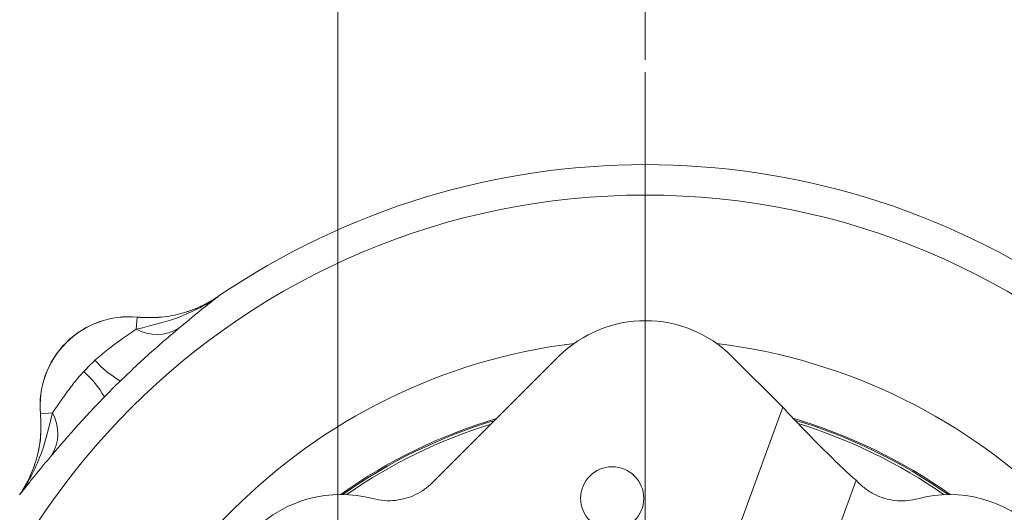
# Model space of a CAD drawing. Header units: inches. Extents: x 0.3 to 33.9, y 0.2 to 21.7.
# Tile 15 of 22: x 21.6 to 25.6, y 11.6 to 13.7. Entities that reach past the tile are written whole.
import ezdxf

# ---------------------------------------------------------------- set-up
doc = ezdxf.new("R2010")
doc.units = ezdxf.units.IN
doc.header["$MEASUREMENT"] = 0
doc.layers.add('SLD-0', color=7, linetype='Continuous', lineweight=15)
doc.styles.add('SLDTEXTSTYLE0', font='TXT', dxfattribs={"width": 0.75})
doc.dimstyles.new('SLDDIMSTYLE0', dxfattribs={"dimtxt": 0.25, "dimasz": 0.13, "dimexe": 0, "dimexo": 0.0625, "dimgap": 0.0625, "dimtad": 0, "dimtih": 1, "dimtoh": 1, "dimrnd": 1e-09, "dimzin": 12, "dimdsep": 46, "dimtxsty": 'SLDTEXTSTYLE0', "dimsah": 1, "dimcen": 0.09, "dimadec": 0, "dimazin": 3, "dimtfac": 1, "dimtofl": 0, "dimtmove": 0, "dimatfit": 3, "dimfxl": 1, "dimfrac": 2, "dimtolj": 1, "dimtzin": 12, "dimarcsym": 0})
doc.dimstyles.new('SLDDIMSTYLE1', dxfattribs={"dimtxt": 0.25, "dimasz": 0.13, "dimexe": 0, "dimexo": 0.0625, "dimgap": 0.0625, "dimtad": 0, "dimtih": 1, "dimtoh": 1, "dimrnd": 1e-09, "dimzin": 12, "dimdsep": 46, "dimtxsty": 'SLDTEXTSTYLE0', "dimsah": 1, "dimcen": 0.09, "dimadec": 0, "dimazin": 3, "dimtfac": 1, "dimtmove": 0, "dimatfit": 0, "dimfxl": 1, "dimfrac": 2, "dimtolj": 1, "dimtzin": 12, "dimarcsym": 0})

# ---------------------------------------------------------------- blocks, each defined once
blk = doc.blocks.new('_D')
at = {"layer": 'SLD-0'}
for p, q in [((24.1595, 13.4864), (24.1595, 14.5173)), ((27.2395, 10.0304), (27.2395, 14.5173)), ((25.2204, 14.4291), (25.1696, 14.4291)), ((25.1696, 14.4291), (25.1696, 14.0322)), ((26.1786, 14.4291), (26.2294, 14.4291)), ((26.2294, 14.4291), (26.2294, 14.0322)), ((24.1595, 14.3923), (25.0809, 14.3923)), ((27.2395, 14.3923), (26.3181, 14.3923)), ((25.1696, 14.0322), (25.2204, 14.0322)), ((26.2294, 14.0322), (26.1786, 14.0322))]:
    blk.add_line(p, q, dxfattribs=at)
for points in [[(24.1595, 14.3923), (24.2895, 14.3723), (24.2895, 14.4123)], [(27.2395, 14.3923), (27.1095, 14.4123), (27.1095, 14.3723)]]:
    blk.add_solid(points, dxfattribs=at)
at = {"layer": 'SLD-0', "char_height": 0.25, "attachment_point": 1, "style": 'SLDTEXTSTYLE0'}
for s, insert in [('3.08', (25.2747, 14.8022, 0.0039)), ('78.23', (25.2839, 14.3545, 0.0039))]:
    blk.add_mtext(s, dxfattribs=dict(at, insert=insert))
blk = doc.blocks.new('_D_1')
at = {"layer": 'SLD-0'}
for p, q in [((22.9095, 9.3358), (22.9095, 14.5179)), ((24.1595, 13.4864), (24.1595, 14.5179)), ((23.0554, 14.4297), (23.0046, 14.4297)), ((23.0046, 14.4297), (23.0046, 14.0329)), ((24.0136, 14.4297), (24.0644, 14.4297)), ((24.0644, 14.4297), (24.0644, 14.0329)), ((22.9095, 14.3929), (22.6595, 14.3929)), ((24.1595, 14.3929), (24.4095, 14.3929)), ((23.0046, 14.0329), (23.0554, 14.0329)), ((24.0644, 14.0329), (24.0136, 14.0329))]:
    blk.add_line(p, q, dxfattribs=at)
for points in [[(22.9095, 14.3929), (22.7795, 14.4129), (22.7795, 14.3729)], [(24.1595, 14.3929), (24.2895, 14.3729), (24.2895, 14.4129)]]:
    blk.add_solid(points, dxfattribs=at)
at = {"layer": 'SLD-0', "char_height": 0.25, "attachment_point": 1, "style": 'SLDTEXTSTYLE0'}
for s, insert in [('1.25', (23.1097, 14.8028, 0.413)), ('31.75', (23.1189, 14.3551, 0.413))]:
    blk.add_mtext(s, dxfattribs=dict(at, insert=insert))
blk = doc.blocks.new('_D_3')
at = {"layer": 'SLD-0'}
for p, q in [((20.0902, 9.1263), (20.0902, 14.5179)), ((22.9095, 9.3358), (22.9095, 14.5179)), ((21.0207, 14.4297), (20.97, 14.4297)), ((20.97, 14.4297), (20.97, 14.0329)), ((21.9789, 14.4297), (22.0297, 14.4297)), ((22.0297, 14.4297), (22.0297, 14.0329)), ((20.0902, 14.3929), (20.8812, 14.3929)), ((22.9095, 14.3929), (22.1185, 14.3929)), ((20.97, 14.0329), (21.0207, 14.0329)), ((22.0297, 14.0329), (21.9789, 14.0329))]:
    blk.add_line(p, q, dxfattribs=at)
for points in [[(20.0902, 14.3929), (20.2202, 14.3729), (20.2202, 14.4129)], [(22.9095, 14.3929), (22.7795, 14.4129), (22.7795, 14.3729)]]:
    blk.add_solid(points, dxfattribs=at)
at = {"layer": 'SLD-0', "char_height": 0.25, "attachment_point": 1, "style": 'SLDTEXTSTYLE0'}
for s, insert in [('2.82', (21.075, 14.8028, 0.413)), ('71.61', (21.0842, 14.3551, 0.413))]:
    blk.add_mtext(s, dxfattribs=dict(at, insert=insert))
blk = doc.blocks.new('SW_CENTERMARKSYMBOL_0')
at = {"layer": 'SLD-0', "color": 0}
blk.add_line((0, 1), (0, 3.4561), dxfattribs=at)

msp = doc.modelspace()

# ---------------------------------------------------------------- linework, layer by layer
at = {"color": 7, "linetype": 'Continuous', "lineweight": 15}
for p, q in [((22.4234, 12.5241), (22.4233, 12.5244)), ((22.0893, 12.3907), (22.094, 12.4394)), ((22.0939, 12.4397), (22.094, 12.4394)), ((23.2933, 11.7656), (23.8068, 12.2789)), ((24.5132, 12.2787), (24.7189, 12.0729)), ((21.7491, 12.0506), (21.7004, 12.0459)), ((24.5444, 11.5938), (24.7189, 12.0729)), ((21.7004, 12.0459), (21.7001, 12.0459)), ((25.0161, 11.7756), (24.9012, 11.4599)), ((25.0161, 11.7756), (25.0265, 11.7652))]:
    msp.add_line(p, q, dxfattribs=at)
for centre, radius in [((24.1595, 9.9804), 2.9561), ((24.0248, 11.7022), 0.1285)]:
    msp.add_circle(centre, radius, dxfattribs=at)
for centre, radius, start, end in [((24.1595, 9.9804), 3.08, 55.6887, 124.3113), ((22.0595, 12.0804), 0.361, 84.5222, 185.4778), ((22.0595, 12.0804), 0.3607, 84.5149, 185.4851), ((22.173, 12.5412), 0.1722, 240.903, 301.454), ((22.2434, 12.551), 0.4311, 221.7477, 239.5006), ((21.5889, 11.8964), 0.4311, 30.4994, 48.2523), ((21.5986, 11.9668), 0.1722, 328.546, 29.097), ((24.1595, 9.9804), 2.1191, 107.2145, 124.9381), ((24.1595, 9.9804), 2.1191, 55.0346, 72.9615), ((22.9223, 11.2181), 0.5, 74.9758, 194.9968), ((25.3972, 11.2175), 0.5, 344.9758, 104.9968)]:
    msp.add_arc(centre, radius, start, end, dxfattribs=at)
at = {"color": 8, "linetype": 'Continuous', "lineweight": 15}
for radius, start, end in [(2.3701, 97, 172.9726), (2.3701, 7, 82.9726), (2.1338, 106.4722, 125.4749), (2.129, 106.7104, 125.2958), (2.1338, 54.4977, 73.6537), (2.129, 54.6769, 73.4327)]:
    msp.add_arc((24.1595, 9.9804), radius, start, end, dxfattribs=at)
at = {"color": 7, "linetype": 'Continuous', "lineweight": 15}
for centre, major_axis, ratio, start_param, end_param in [((24.1599, 11.9242), (0.0001, 0.501), 0.998099, 5.498738, 7.067632), ((24.8693, 11.9292), (-0.1715, 0.1718), 0.039557, 0.542078, 2.636473)]:
    msp.add_ellipse(centre, major_axis=major_axis, ratio=ratio, start_param=start_param, end_param=end_param, dxfattribs=at)
for points, knots in [([(22.4234, 12.5241), (22.4232, 12.5239), (22.3955, 12.5045), (22.3388, 12.4709), (22.2272, 12.4234), (22.1429, 12.4034), (22.0893, 12.3907)], [0, 0, 0, 0, 0.00233, 0.278135, 0.541057, 1, 1, 1, 1]), ([(22.4233, 12.5244), (22.399, 12.5095), (22.3496, 12.4792), (22.2674, 12.4513), (22.1812, 12.4358), (22.1233, 12.4384), (22.0939, 12.4397)], [0, 0, 0, 0, 0.246215, 0.500001, 0.746214, 1, 1, 1, 1]), ([(22.4234, 12.5241), (22.422, 12.5232), (22.3978, 12.5067), (22.3469, 12.4786), (22.2668, 12.4507), (22.1812, 12.4355), (22.1233, 12.4381), (22.094, 12.4394)], [0, 0, 0, 0, 0.014322, 0.253699, 0.500028, 0.74622, 1, 1, 1, 1]), ([(22.2629, 12.3943), (22.2917, 12.4184), (22.3352, 12.4547), (22.3857, 12.4949), (22.4107, 12.5144), (22.4233, 12.524), (22.4234, 12.5241)], [0, 0, 0, 0, 0.493398, 0.745029, 0.997453, 1, 1, 1, 1]), ([(22.0893, 12.3907), (22.0687, 12.3766), (22.0328, 12.3519), (21.973, 12.3084), (21.939, 12.2789), (21.9218, 12.2639)], [0, 0, 0, 0, 0.398876, 0.694912, 1, 1, 1, 1]), ([(22.0246, 12.1795), (22.0293, 12.184), (22.0555, 12.2095), (22.1043, 12.2554), (22.1648, 12.31), (22.2193, 12.3573), (22.2482, 12.3819), (22.2629, 12.3943)], [0, 0, 0, 0, 0.054789, 0.306864, 0.566571, 0.779999, 1, 1, 1, 1]), ([(21.8759, 12.2181), (21.8728, 12.2147), (21.8563, 12.1964), (21.8279, 12.1616), (21.787, 12.1059), (21.7632, 12.0712), (21.7491, 12.0506)], [0, 0, 0, 0, 0.061603, 0.328469, 0.601193, 1, 1, 1, 1]), ([(21.7455, 11.877), (21.7576, 11.8912), (21.7821, 11.9201), (21.8306, 11.9758), (21.8898, 12.0418), (21.9366, 12.0904), (21.9604, 12.1152)], [0, 0, 0, 0, 0.21336, 0.43352, 0.711269, 1, 1, 1, 1]), ([(21.7491, 12.0506), (21.7364, 11.9969), (21.7165, 11.9126), (21.669, 11.8011), (21.6353, 11.7443), (21.6159, 11.7167), (21.6157, 11.7164)], [0, 0, 0, 0, 0.458943, 0.721865, 0.99767, 1, 1, 1, 1]), ([(21.7001, 12.0459), (21.7014, 12.0174), (21.7041, 11.9595), (21.689, 11.8741), (21.661, 11.7911), (21.6308, 11.7416), (21.6154, 11.7165)], [0, 0, 0, 0, 0.246215, 0.500001, 0.746214, 1, 1, 1, 1]), ([(21.7004, 12.0459), (21.7018, 12.0182), (21.7045, 11.962), (21.6901, 11.8773), (21.6625, 11.7932), (21.6315, 11.7423), (21.6157, 11.7164)], [0, 0, 0, 0, 0.239385, 0.485722, 0.738731, 1, 1, 1, 1]), ([(21.6157, 11.7164), (21.6158, 11.7166), (21.6255, 11.7291), (21.645, 11.7541), (21.6851, 11.8046), (21.7215, 11.8482), (21.7455, 11.877)], [0, 0, 0, 0, 0.002547, 0.254971, 0.506602, 1, 1, 1, 1]), ([(23.2933, 11.7656), (23.283, 11.7563), (23.2622, 11.7374), (23.2257, 11.7163), (23.186, 11.701), (23.1434, 11.6927), (23.0978, 11.6913), (23.0674, 11.6977), (23.052, 11.701)], [0, 0, 0, 0, 0.1587677, 0.3221376, 0.4809061, 0.6442819, 0.8190368, 1, 1, 1, 1]), ([(25.2678, 11.7005), (25.2543, 11.6975), (25.2268, 11.6916), (25.1846, 11.6915), (25.1427, 11.6981), (25.1016, 11.7122), (25.0615, 11.7339), (25.0383, 11.7546), (25.0265, 11.7652)], [0, 0, 0, 0, 0.1587689, 0.3221401, 0.4809097, 0.6442868, 0.8190394, 1, 1, 1, 1])]:
    msp.add_open_spline(points, degree=3, knots=knots, dxfattribs=at)
for points in [[(21.9218, 12.2639), (21.9139, 12.2565), (21.8981, 12.2417), (21.8833, 12.226), (21.8759, 12.2181)], [(21.9604, 12.1152), (21.971, 12.126), (21.9922, 12.1477), (22.0138, 12.1689), (22.0246, 12.1795)]]:
    msp.add_open_spline(points, degree=3, dxfattribs=at)

# ---------------------------------------------------------------- block references
at = {"layer": 'SLD-0'}
msp.add_blockref('SW_CENTERMARKSYMBOL_0', (24.1595, 9.9804), dxfattribs=at)

# ---------------------------------------------------------------- dimensions: what is measured, and where the dimension line sits
for base, p1, p2, dimstyle, picture, middle in [((22.9095, 14.3929), (20.0902, 9.0763), (22.9095, 9.2858), 'SLDDIMSTYLE0', '_D_3', (21.4998, 14.3929)), ((24.1595, 14.3929), (22.9095, 9.2858), (24.1595, 13.4364), 'SLDDIMSTYLE1', '_D_1', (23.5345, 14.3929)), ((24.1595, 14.3923), (27.2395, 9.9804), (24.1595, 13.4364), 'SLDDIMSTYLE0', '_D', (25.6995, 14.3923))]:
    dim = msp.add_linear_dim(base=base, p1=p1, p2=p2, dimstyle=dimstyle, dxfattribs=at)
    dim.commit()
    dim.dimension.update_dxf_attribs({"geometry": picture, "text_midpoint": middle, "dimtype": 160})

doc.saveas('drawing.dxf')
